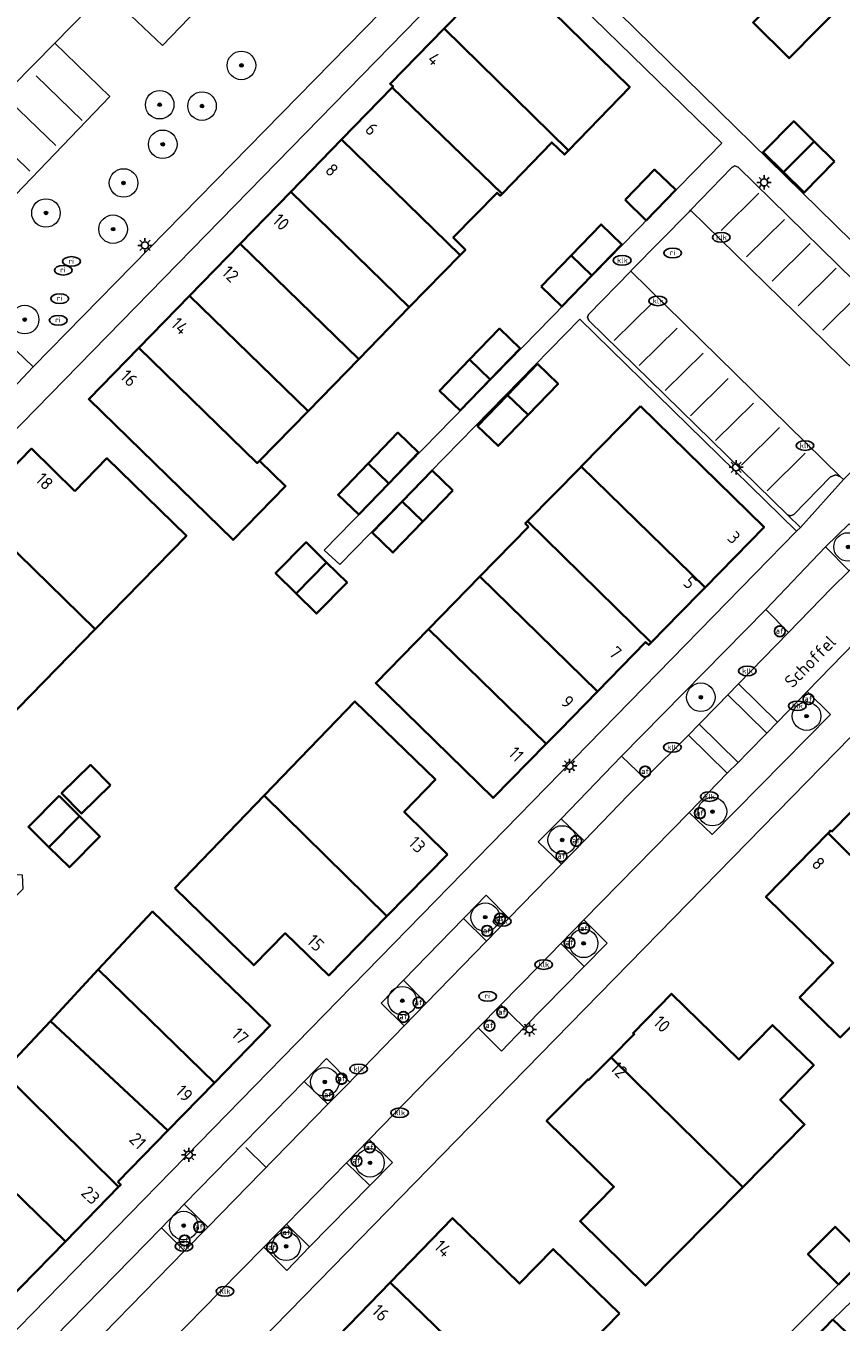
# Model space of a CAD drawing. Header units: metres. Extents: x 103671 to 105190, y 427150 to 429171.
# Tile 207 of 256: x 104140 to 104198, y 428271 to 428362. Entities that reach past the tile are written whole.
import ezdxf
from ezdxf.enums import TextEntityAlignment as Align

# ---------------------------------------------------------------- set-up
doc = ezdxf.new("R2010")
doc.units = ezdxf.units.M
for name, color, linetype, lineweight in [('B-WE-GR-BEPLANTING_CULTUUR_HEESTERS-GV', 253, 'Continuous', 18), ('B-WE-GR-BEPLANTING_CULTUUR_VASTE PLANTENVAK-GV', 253, 'Continuous', 18), ('B-WE-GR-BOOM-S', 253, 'Continuous', 25), ('B-WE-IE-MEUBILAIR-S', 253, 'Continuous', 25), ('B-WE-OG-BEBOUWING-GV', 253, 'Continuous', 35), ('B-WE-OG-BEBOUWING-T18', 7, 'Continuous', 18), ('B-WE-OG-TERREIN_BEGROEID-GV', 253, 'Continuous', 18), ('B-WE-OG-TERREIN_ERF-GV', 253, 'Continuous', 18), ('B-WE-OG-TOPOGRAFIE-T18', 7, 'Continuous', 18), ('B-WE-VH-OPENVERHARDING-GV', 253, 'Continuous', 18), ('B-WE-VH-OPENVERHARDING_BETONELEMENT-GV', 253, 'Continuous', 18), ('B-WE-VH-OPENVERHARDING_BETONSTRAATSTEEN-GV', 253, 'Continuous', 18), ('B-WE-VH-OPENVERHARDING_TEGEL-GV', 253, 'Continuous', 18), ('B-WE-VW-MARKERING_PICTOGRAM-G', 253, 'Continuous', 18)]:
    doc.layers.add(name, color=color, linetype=linetype, lineweight=lineweight)
doc.styles.add('NLCS-ISO', font='NLCS-ISO.ttf')
doc.styles.add('NLCS-ISO-M500-T18', font='NLCS-ISO.ttf', dxfattribs={"height": 0.9})

# ---------------------------------------------------------------- blocks, each defined once
blk = doc.blocks.new('SIE-MEUBILAIR_PAAL_LICHTMAST-SO')
for points in [[(-0.62, 0), (-1, 0)], [(-0.71, 0.71), (-0.44, 0.44)], [(0, 1), (0, 0.62)], [(0.44, 0.44), (0.71, 0.71)], [(1, 0), (0.62, 0)], [(-0.71, -0.71), (-0.44, -0.44)], [(0, -0.62), (0, -1)], [(0.44, -0.44), (0.71, -0.71)]]:
    blk.add_lwpolyline(points)
blk.add_circle((0, 0), 0.5)
blk = doc.blocks.new('SIE-MEUBILAIR_PAAL_AFSLUITPAAL-SO')
blk.add_circle((0, 0), 0.75)
at = {"style": 'NLCS-ISO'}
blk.add_text('af', height=0.75, dxfattribs=at).set_placement((0, 0.05), align=Align.MIDDLE_CENTER)
blk = doc.blocks.new('SIE-MEUBILAIR_PUT_KOLK-SO')
blk.add_ellipse((0, 0), major_axis=(1.25, 0), ratio=0.54)
at = {"style": 'NLCS-ISO'}
blk.add_text('klk', height=0.75, dxfattribs=at).set_placement((0.03, 0), align=Align.MIDDLE_CENTER)
blk = doc.blocks.new('SIE-MEUBILAIR_PUT_RIOOLPUT-SO')
blk.add_ellipse((0, 0), major_axis=(1.25, 0), ratio=0.54)
at = {"style": 'NLCS-ISO'}
blk.add_text('ri', height=0.75, dxfattribs=at).set_placement((-0.04, 0.07), align=Align.MIDDLE_CENTER)
blk = doc.blocks.new('SGR-BOOM_GBKN-SO')
at = {"linetype": 'ByBlock', "lineweight": 18}
h = blk.add_hatch(color=0, dxfattribs=at)
h.dxf.hatch_style = 1
edge = h.paths.add_edge_path()
edge.add_arc((0, 0), 0.25, 0, 360)
at = {"color": 0, "linetype": 'ByBlock', "lineweight": 18}
for radius in [2, 0.25]:
    blk.add_circle((0, 0), radius, dxfattribs=at)
at = {"color": 0, "linetype": 'ByBlock', "lineweight": 18, "style": 'NLCS-ISO'}
blk.add_attdef('SOORT', (2.5, 0), '', height=1.5, dxfattribs=at)

msp = doc.modelspace()

# ---------------------------------------------------------------- linework, layer by layer
at = {"layer": 'B-WE-GR-BEPLANTING_CULTUUR_HEESTERS-GV', "flags": 128}
msp.add_lwpolyline([(104197.661, 428330.202), (104197.664, 428330.205), (104197.449, 428330.394), (104197.128, 428330.545), (104196.751, 428330.401), (104194.175, 428327.752), (104193.95, 428327.665), (104193.746, 428327.739), (104194.652, 428326.842)], close=True, dxfattribs=at)
at = {"layer": 'B-WE-GR-BEPLANTING_CULTUUR_VASTE PLANTENVAK-GV', "flags": 128}
for points in [[(104196.4, 428325.48), (104198.062, 428323.811), (104199.661, 428325.409), (104198.058, 428327.089)], [(104192.218, 428321.076), (104182.093, 428310.779), (104183.728, 428309.214), (104186.784, 428312.264), (104187.54, 428313.044), (104188.806, 428314.322), (104189.562, 428315.1), (104190.298, 428315.857), (104193.806, 428319.467)], [(104186.834, 428306.832), (104188.447, 428305.288), (104196.755, 428313.715), (104195.124, 428315.323), (104193.033, 428313.177), (104192.29, 428312.413), (104190.953, 428311.041), (104190.27, 428310.337), (104189.505, 428309.593)], [(104177.88, 428303.218), (104179.466, 428304.852), (104177.872, 428306.392), (104176.24, 428304.777)], [(104172.627, 428297.807), (104174.196, 428299.424), (104172.594, 428301.033), (104171.127, 428299.51), (104171.011, 428299.39)], [(104179.461, 428299.299), (104177.834, 428297.637), (104179.486, 428296.016), (104181.082, 428297.669)], [(104166.798, 428295.058), (104165.22, 428293.438), (104166.848, 428291.855), (104168.388, 428293.441)], [(104175.274, 428291.743), (104173.628, 428293.334), (104172.046, 428291.715), (104173.677, 428290.08)], [(104163.021, 428287.914), (104161.394, 428289.558), (104159.83, 428287.954), (104161.491, 428286.348)], [(104162.789, 428282.243), (104164.427, 428280.638), (104166.034, 428282.257), (104164.382, 428283.871)], [(104151.438, 428276.056), (104153.06, 428277.717), (104151.419, 428279.327), (104149.825, 428277.686)], [(104160.203, 428276.334), (104158.577, 428277.937), (104157.791, 428277.133), (104156.988, 428276.313), (104158.614, 428274.69)]]:
    msp.add_lwpolyline(points, close=True, dxfattribs=at)
at = {"layer": 'B-WE-OG-BEBOUWING-GV', "flags": 128}
for points in [[(104187.681, 428368.138), (104192.487, 428363.44), (104191.332, 428362.293), (104193.857, 428359.783), (104197.933, 428363.927), (104195.638, 428366.142), (104201.174, 428371.878), (104196.153, 428376.793)], [(104178.37, 428353.315), (104182.671, 428357.765), (104173.976, 428366.291), (104169.64, 428361.863)], [(104169.64, 428361.863), (104165.857, 428358), (104166.068, 428357.793), (104166.001, 428357.724), (104173.718, 428350.265), (104177.204, 428353.872), (104178.085, 428353.02), (104178.367, 428353.312), (104178.37, 428353.315)], [(104162.449, 428354.075), (104170.778, 428345.968), (104171.14, 428346.34), (104170.293, 428347.196), (104173.37, 428350.348), (104173.591, 428350.134), (104173.718, 428350.265), (104166.001, 428357.724)], [(104193.468, 428351.779), (104195.612, 428353.948), (104194.177, 428355.366), (104192.033, 428353.197)], [(104167.207, 428342.305), (104170.778, 428345.968), (104162.449, 428354.075), (104158.886, 428350.415)], [(104197.047, 428352.529), (104195.612, 428353.948), (104193.468, 428351.779), (104194.903, 428350.36)], [(104182.351, 428349.835), (104183.836, 428348.404), (104185.895, 428350.542), (104184.41, 428351.973)], [(104155.335, 428346.766), (104163.658, 428338.664), (104167.207, 428342.305), (104158.886, 428350.415)], [(104180.013, 428344.535), (104182.113, 428346.716), (104180.661, 428348.114), (104178.561, 428345.934)], [(104163.658, 428338.664), (104155.335, 428346.766), (104151.783, 428343.117), (104160.098, 428335.012)], [(104176.461, 428343.753), (104177.913, 428342.355), (104180.013, 428344.535), (104178.561, 428345.934)], [(104160.098, 428335.012), (104151.783, 428343.117), (104148.22, 428339.457), (104156.538, 428331.36), (104156.704, 428331.53)], [(104171.431, 428338.625), (104172.883, 428337.227), (104174.983, 428339.407), (104173.531, 428340.805)], [(104148.22, 428339.457), (104144.712, 428335.853), (104154.845, 428325.976), (104158.527, 428329.753), (104156.704, 428331.53), (104156.538, 428331.36)], [(104172.883, 428337.227), (104171.431, 428338.625), (104169.331, 428336.444), (104170.783, 428335.046)], [(104175.547, 428334.745), (104177.647, 428336.926), (104176.196, 428338.324), (104174.096, 428336.143)], [(104175.547, 428334.745), (104174.096, 428336.143), (104171.996, 428333.963), (104173.447, 428332.565)], [(104183.426, 428335.368), (104179.273, 428331.124), (104187.956, 428322.628), (104192.102, 428326.874)], [(104167.859, 428332.11), (104166.407, 428333.508), (104164.307, 428331.328), (104165.759, 428329.929)], [(104143.741, 428329.401), (104140.687, 428332.379), (104136.538, 428328.123), (104145.174, 428319.704), (104151.569, 428326.263), (104145.987, 428331.705)], [(104163.659, 428327.749), (104165.759, 428329.929), (104164.307, 428331.328), (104162.207, 428329.147)], [(104170.261, 428329.447), (104168.809, 428330.845), (104166.709, 428328.665), (104168.161, 428327.267)], [(104179.188, 428331.037), (104175.502, 428327.285), (104184.171, 428318.768), (104186.207, 428320.85), (104187.729, 428322.396), (104187.956, 428322.628), (104179.273, 428331.124)], [(104133.255, 428318.669), (104138.849, 428313.216), (104145.174, 428319.704), (104136.538, 428328.123), (104132.403, 428323.882), (104135.502, 428320.895)], [(104166.709, 428328.665), (104164.609, 428326.484), (104166.061, 428325.086), (104168.161, 428327.267)], [(104175.561, 428326.893), (104172.157, 428323.405), (104180.419, 428315.34), (104183.78, 428318.797), (104184.002, 428318.595), (104184.171, 428318.768), (104175.502, 428327.285), (104175.335, 428327.115)], [(104159.258, 428322.219), (104161.402, 428324.388), (104159.967, 428325.807), (104157.823, 428323.638)], [(104161.402, 428324.388), (104159.258, 428322.219), (104160.693, 428320.801), (104162.837, 428322.97)], [(104176.819, 428311.65), (104177.768, 428312.614), (104180.419, 428315.34), (104172.157, 428323.405), (104168.556, 428319.716)], [(104168.556, 428319.716), (104164.849, 428315.919), (104173.082, 428307.853), (104176.819, 428311.65)], [(104169.889, 428303.893), (104166.852, 428306.876), (104169.043, 428309.141), (104163.384, 428314.629), (104157.016, 428308.018), (104165.633, 428299.558)], [(104146.242, 428308.75), (104144.845, 428310.175), (104142.812, 428308.184), (104144.209, 428306.758)], [(104196.834, 428305.486), (104196.758, 428305.563), (104196.59, 428305.39), (104205.848, 428296.198), (104210.308, 428300.69), (104208.659, 428302.335), (104210.983, 428304.809), (104208.116, 428307.639), (104205.734, 428305.212), (104201.054, 428309.791)], [(104150.756, 428301.518), (104156.29, 428296.108), (104158.503, 428298.361), (104161.547, 428295.396), (104165.633, 428299.558), (104157.016, 428308.018)], [(104142.626, 428307.993), (104140.482, 428305.824), (104141.917, 428304.405), (104144.061, 428306.574)], [(104141.917, 428304.405), (104143.352, 428302.987), (104145.496, 428305.156), (104144.061, 428306.574)], [(104204.087, 428297.626), (104205.727, 428296.076), (104205.848, 428296.198), (104196.59, 428305.39), (104192.222, 428300.911), (104192.225, 428300.908), (104196.956, 428296.276), (104194.587, 428293.856), (104197.441, 428291.041)], [(104156.145, 428293.14), (104149.184, 428299.881), (104145.383, 428295.802), (104153.526, 428287.85), (104157.453, 428291.872)], [(104150.265, 428284.511), (104153.526, 428287.85), (104145.383, 428295.802), (104142.021, 428292.196)], [(104190.607, 428280.539), (104194.943, 428284.936), (104193.23, 428286.667), (104195.581, 428289.094), (104192.697, 428291.906), (104190.335, 428289.49), (104185.611, 428294.108), (104182.912, 428291.347), (104182.989, 428291.27), (104181.373, 428289.644)], [(104146.746, 428280.907), (104150.265, 428284.511), (104142.021, 428292.196), (104138.785, 428288.724), (104138.282, 428289.143), (104138.185, 428289.045), (104146.809, 428280.548), (104146.958, 428280.701)], [(104134.383, 428285.186), (104143.083, 428276.719), (104146.809, 428280.548), (104138.185, 428289.045)], [(104190.607, 428280.539), (104181.373, 428289.644), (104179.796, 428288.058), (104179.747, 428288.107), (104176.842, 428285.185), (104181.561, 428280.559), (104179.189, 428278.139), (104183.786, 428273.62)], [(104143.083, 428276.719), (104134.383, 428285.186), (104130.173, 428280.913), (104130.602, 428280.49), (104129.301, 428279.17), (104131.709, 428276.814), (104132.991, 428278.176), (104138.882, 428272.402)], [(104181.965, 428271.659), (104177.307, 428276.182), (104174.933, 428273.767), (104170.241, 428278.357), (104165.863, 428273.842), (104175.228, 428264.762)], [(104197.323, 428273.706), (104199.228, 428275.627), (104197.081, 428277.755), (104195.177, 428275.834)], [(104163.844, 428262.375), (104166.758, 428259.535), (104169.116, 428261.976), (104169.947, 428261.154), (104174.167, 428265.418), (104175.045, 428264.575), (104175.228, 428264.762), (104165.863, 428273.842), (104161.529, 428269.372), (104166.208, 428264.795)], [(104196.916, 428271.24), (104194.493, 428268.71), (104196.303, 428266.977), (104198.737, 428269.519)]]:
    msp.add_lwpolyline(points, close=True, dxfattribs=at)
at = {"layer": 'B-WE-OG-TERREIN_BEGROEID-GV', "flags": 128}
msp.add_lwpolyline([(104130.125, 428348.378), (104140.823, 428338.131), (104172.175, 428370.148), (104165.45, 428376.726), (104160.372, 428371.593), (104149.884, 428360.67), (104145.885, 428364.499), (104142.331, 428360.848), (104146.183, 428357.102), (104135.709, 428346.204), (104131.748, 428350.043)], close=True, dxfattribs=at)
at = {"layer": 'B-WE-OG-TERREIN_ERF-GV', "flags": 128}
for points in [[(104191.297, 428383.862), (104190.603, 428384.282), (104189.948, 428384.396), (104189.806, 428384.421), (104189.08, 428384.221), (104188.448, 428383.763), (104174.894, 428369.881), (104206.452, 428338.918), (104222.59, 428355.464), (104223.323, 428356.216), (104211.013, 428366.872), (104191.801, 428383.425)], [(104192.487, 428363.44), (104187.681, 428368.138), (104183.325, 428372.396), (104191.811, 428381.044), (104196.153, 428376.793), (104201.174, 428371.878), (104195.638, 428366.142), (104197.933, 428363.927), (104193.857, 428359.783), (104191.332, 428362.293)], [(104122.504, 428285.663), (104139.004, 428302.524), (104140.04, 428302.46), (104140.086, 428301.456), (104123.574, 428284.602), (104138.823, 428269.684), (104194.383, 428326.58), (104179.172, 428341.474), (104162.323, 428324.254), (104161.241, 428325.258), (104189.133, 428353.823), (104173.819, 428368.776), (104107.227, 428300.588)], [(104170.778, 428345.968), (104167.207, 428342.305), (104163.658, 428338.664), (104160.098, 428335.012), (104156.704, 428331.53), (104158.527, 428329.753), (104154.845, 428325.976), (104144.712, 428335.853), (104148.22, 428339.457), (104151.783, 428343.117), (104155.335, 428346.766), (104158.886, 428350.415), (104162.449, 428354.075), (104166.001, 428357.724), (104166.068, 428357.793), (104165.857, 428358), (104169.64, 428361.863), (104173.976, 428366.291), (104182.671, 428357.765), (104178.37, 428353.315), (104178.367, 428353.312), (104178.085, 428353.02), (104177.204, 428353.872), (104173.718, 428350.265), (104173.591, 428350.134), (104173.37, 428350.348), (104170.293, 428347.196), (104171.14, 428346.34)], [(104195.612, 428353.948), (104197.047, 428352.529), (104194.903, 428350.36), (104193.468, 428351.779), (104192.033, 428353.197), (104194.177, 428355.366)], [(104183.836, 428348.404), (104182.351, 428349.835), (104184.41, 428351.973), (104185.895, 428350.542)], [(104182.113, 428346.716), (104180.013, 428344.535), (104177.913, 428342.355), (104176.461, 428343.753), (104178.561, 428345.934), (104180.661, 428348.114)], [(104170.783, 428335.046), (104169.331, 428336.444), (104171.431, 428338.625), (104173.531, 428340.805), (104174.983, 428339.407), (104172.883, 428337.227)], [(104177.647, 428336.926), (104175.547, 428334.745), (104173.447, 428332.565), (104171.996, 428333.963), (104174.096, 428336.143), (104176.196, 428338.324)], [(104177.768, 428312.614), (104176.819, 428311.65), (104173.082, 428307.853), (104164.849, 428315.919), (104168.556, 428319.716), (104172.157, 428323.405), (104175.561, 428326.893), (104175.335, 428327.115), (104175.502, 428327.285), (104179.188, 428331.037), (104179.273, 428331.124), (104183.426, 428335.368), (104192.102, 428326.874), (104187.956, 428322.628), (104187.729, 428322.396), (104186.207, 428320.85), (104184.171, 428318.768), (104184.002, 428318.595), (104183.78, 428318.797), (104180.419, 428315.34)], [(104165.759, 428329.929), (104163.659, 428327.749), (104162.207, 428329.147), (104164.307, 428331.328), (104166.407, 428333.508), (104167.859, 428332.11)], [(104138.849, 428313.216), (104133.255, 428318.669), (104135.502, 428320.895), (104132.403, 428323.882), (104136.538, 428328.123), (104140.687, 428332.379), (104143.741, 428329.401), (104145.987, 428331.705), (104151.569, 428326.263), (104145.174, 428319.704)], [(104168.809, 428330.845), (104170.261, 428329.447), (104168.161, 428327.267), (104166.061, 428325.086), (104164.609, 428326.484), (104166.709, 428328.665)], [(104162.837, 428322.97), (104160.693, 428320.801), (104159.258, 428322.219), (104157.823, 428323.638), (104159.967, 428325.807), (104161.402, 428324.388)], [(104166.852, 428306.876), (104169.889, 428303.893), (104165.633, 428299.558), (104161.547, 428295.396), (104158.503, 428298.361), (104156.29, 428296.108), (104150.756, 428301.518), (104157.016, 428308.018), (104163.384, 428314.629), (104169.043, 428309.141)], [(104144.845, 428310.175), (104146.242, 428308.75), (104144.209, 428306.758), (104142.812, 428308.184)], [(104196.758, 428305.563), (104196.834, 428305.486), (104201.054, 428309.791), (104205.734, 428305.212), (104208.116, 428307.639), (104210.983, 428304.809), (104208.659, 428302.335), (104210.308, 428300.69), (104205.848, 428296.198), (104205.727, 428296.076), (104204.087, 428297.626), (104197.441, 428291.041), (104194.587, 428293.856), (104196.956, 428296.276), (104192.225, 428300.908), (104192.222, 428300.911), (104196.59, 428305.39)], [(104140.482, 428305.824), (104142.626, 428307.993), (104144.061, 428306.574), (104145.496, 428305.156), (104143.352, 428302.987), (104141.917, 428304.405)], [(104150.265, 428284.511), (104146.746, 428280.907), (104146.958, 428280.701), (104146.809, 428280.548), (104143.083, 428276.719), (104138.882, 428272.402), (104132.991, 428278.176), (104131.709, 428276.814), (104129.301, 428279.17), (104130.602, 428280.49), (104130.173, 428280.913), (104134.383, 428285.186), (104138.185, 428289.045), (104138.282, 428289.143), (104138.785, 428288.724), (104142.021, 428292.196), (104145.383, 428295.802), (104149.184, 428299.881), (104156.145, 428293.14), (104157.453, 428291.872), (104153.526, 428287.85)], [(104194.943, 428284.936), (104190.607, 428280.539), (104183.786, 428273.62), (104179.189, 428278.139), (104181.561, 428280.559), (104176.842, 428285.185), (104179.747, 428288.107), (104179.796, 428288.058), (104181.373, 428289.644), (104182.989, 428291.27), (104182.912, 428291.347), (104185.611, 428294.108), (104190.335, 428289.49), (104192.697, 428291.906), (104195.581, 428289.094), (104193.23, 428286.667)], [(104166.758, 428259.535), (104163.844, 428262.375), (104166.208, 428264.795), (104161.529, 428269.372), (104165.863, 428273.842), (104170.241, 428278.357), (104174.933, 428273.767), (104177.307, 428276.182), (104181.965, 428271.659), (104175.228, 428264.762), (104175.045, 428264.575), (104174.167, 428265.418), (104169.947, 428261.154), (104169.116, 428261.976)]]:
    msp.add_lwpolyline(points, close=True, dxfattribs=at)
for points in [[(104202.346, 428316.412), (104174.329, 428287.73), (104160.858, 428273.941), (104141.888, 428254.531)], [(104206.3, 428280.293), (104196.916, 428271.24), (104198.737, 428269.519), (104196.303, 428266.977), (104194.493, 428268.71), (104191.841, 428265.828), (104193.608, 428264.102), (104191.29, 428261.728), (104188.972, 428259.355), (104187.205, 428261.081), (104183.974, 428257.75), (104185.741, 428256.024), (104183.423, 428253.651), (104181.106, 428251.277), (104179.338, 428253.003), (104177.556, 428251.503), (104179.378, 428249.782), (104176.943, 428247.24), (104175.281, 428248.831), (104172.558, 428246.027), (104172.729, 428245.876), (104190.438, 428228.767), (104192.106, 428230.458), (104218.963, 428257.954)], [(104191.416, 428267.797), (104197.323, 428273.706), (104195.177, 428275.834), (104197.081, 428277.755), (104199.228, 428275.627)]]:
    msp.add_lwpolyline(points, dxfattribs=at)
at = {"layer": 'B-WE-VH-OPENVERHARDING-GV', "flags": 128}
for points in [[(104193.746, 428327.739), (104179.801, 428341.383), (104179.709, 428341.599), (104179.784, 428341.807), (104182.749, 428344.842), (104182.784, 428344.878), (104186.854, 428349.038), (104186.936, 428349.123), (104189.834, 428352.124), (104190.056, 428352.231), (104190.283, 428352.137), (104204.225, 428338.478), (104204.243, 428338.458), (104205.088, 428337.545), (104206.452, 428338.918), (104174.894, 428369.881), (104173.819, 428368.776), (104189.133, 428353.823), (104161.241, 428325.258), (104162.323, 428324.254), (104179.172, 428341.474), (104194.383, 428326.58), (104194.652, 428326.842)], [(104186.936, 428349.123), (104201.667, 428334.713), (104201.509, 428335.13), (104201.645, 428335.417), (104204.225, 428338.037), (104204.327, 428338.279), (104204.243, 428338.458), (104204.225, 428338.478), (104190.283, 428352.137), (104190.056, 428352.231), (104189.834, 428352.124)], [(104182.749, 428344.842), (104197.449, 428330.394), (104197.664, 428330.205), (104201.857, 428334.504), (104201.667, 428334.713), (104186.936, 428349.123), (104186.854, 428349.038), (104182.784, 428344.878)], [(104140.823, 428338.131), (104130.125, 428348.378), (104127.273, 428345.421), (104126.929, 428345.052), (104137.946, 428335.08)], [(104197.449, 428330.394), (104182.749, 428344.842), (104179.784, 428341.807), (104179.709, 428341.599), (104179.801, 428341.383), (104193.746, 428327.739), (104193.95, 428327.665), (104194.175, 428327.752), (104196.751, 428330.401), (104197.128, 428330.545)], [(104198.062, 428323.811), (104196.4, 428325.48), (104192.218, 428321.076), (104193.806, 428319.467), (104196.826, 428322.575)], [(104183.728, 428309.214), (104182.093, 428310.779), (104177.872, 428306.392), (104179.466, 428304.852), (104182.564, 428308.043)], [(104171.011, 428299.39), (104166.798, 428295.058), (104168.388, 428293.441), (104172.627, 428297.807)], [(104173.628, 428293.334), (104175.274, 428291.743), (104179.486, 428296.016), (104177.834, 428297.637), (104176.242, 428296.01)], [(104151.419, 428279.327), (104153.06, 428277.717), (104161.491, 428286.348), (104159.83, 428287.954)], [(104160.203, 428276.334), (104164.427, 428280.638), (104162.789, 428282.243), (104158.577, 428277.937)], [(104149.825, 428277.686), (104141.241, 428268.894), (104142.905, 428267.32), (104151.438, 428276.056)]]:
    msp.add_lwpolyline(points, close=True, dxfattribs=at)
for points in [[(104201.844, 428322.224), (104195.124, 428315.323), (104196.755, 428313.715), (104188.447, 428305.288), (104186.834, 428306.832), (104179.461, 428299.299), (104181.082, 428297.669), (104179.486, 428296.016), (104175.274, 428291.743), (104173.677, 428290.08), (104172.046, 428291.715), (104168.656, 428288.244), (104166.17, 428285.699), (104164.382, 428283.871), (104166.034, 428282.257), (104164.427, 428280.638), (104160.203, 428276.334), (104158.614, 428274.69), (104156.988, 428276.313), (104153.872, 428273.135), (104149.396, 428268.567)], [(104141.888, 428254.531), (104160.858, 428273.941), (104174.329, 428287.73), (104202.346, 428316.412)], [(104149.396, 428268.567), (104153.872, 428273.135), (104156.988, 428276.313), (104157.791, 428277.133), (104158.577, 428277.937), (104162.789, 428282.243), (104164.382, 428283.871), (104166.17, 428285.699), (104168.656, 428288.244), (104172.046, 428291.715), (104173.628, 428293.334), (104176.242, 428296.01), (104177.834, 428297.637), (104179.461, 428299.299), (104186.834, 428306.832), (104189.505, 428309.593), (104186.784, 428312.264), (104183.728, 428309.214), (104182.564, 428308.043), (104179.466, 428304.852), (104177.88, 428303.218), (104174.196, 428299.424), (104172.627, 428297.807), (104168.388, 428293.441), (104166.848, 428291.855), (104163.222, 428288.12), (104163.021, 428287.914), (104161.491, 428286.348), (104153.06, 428277.717), (104151.438, 428276.056), (104142.905, 428267.32)]]:
    msp.add_lwpolyline(points, dxfattribs=at)
at = {"layer": 'B-WE-VH-OPENVERHARDING_BETONELEMENT-GV', "flags": 128}
for points in [[(104160.372, 428371.593), (104156.419, 428375.366), (104146.693, 428365.35), (104145.885, 428364.499), (104149.884, 428360.67)], [(104131.748, 428350.043), (104135.709, 428346.204), (104146.183, 428357.102), (104142.331, 428360.848), (104139.328, 428357.812), (104132.596, 428350.899)]]:
    msp.add_lwpolyline(points, close=True, dxfattribs=at)
at = {"layer": 'B-WE-VH-OPENVERHARDING_BETONSTRAATSTEEN-GV', "flags": 128}
for points in [[(104129.727, 428326.685), (104126.911, 428323.774), (104105.655, 428302.132), (104107.227, 428300.588), (104173.819, 428368.776), (104174.894, 428369.881), (104188.448, 428383.763), (104189.08, 428384.221), (104189.806, 428384.421), (104189.948, 428384.396), (104187.913, 428386.256), (104181.269, 428379.451), (104180.01, 428378.154), (104173.247, 428371.228), (104172.175, 428370.148), (104140.823, 428338.131), (104137.946, 428335.08), (104135.822, 428332.911)], [(104190.298, 428315.857), (104189.562, 428315.1), (104192.29, 428312.413), (104193.033, 428313.177)], [(104189.562, 428315.1), (104188.806, 428314.322), (104187.54, 428313.044), (104190.27, 428310.337), (104190.953, 428311.041), (104192.29, 428312.413)], [(104187.54, 428313.044), (104186.784, 428312.264), (104189.505, 428309.593), (104190.27, 428310.337)]]:
    msp.add_lwpolyline(points, close=True, dxfattribs=at)
for points in [[(104145.211, 428371.667), (104128.264, 428354.324), (104123.318, 428349.258), (104127.273, 428345.421), (104130.125, 428348.378), (104131.748, 428350.043), (104132.596, 428350.899), (104139.328, 428357.812), (104142.331, 428360.848), (104145.885, 428364.499)], [(104197.661, 428330.202), (104194.652, 428326.842), (104194.383, 428326.58), (104138.823, 428269.684)], [(104141.241, 428268.894), (104149.825, 428277.686), (104151.419, 428279.327), (104159.83, 428287.954), (104161.394, 428289.558), (104163.021, 428287.914), (104163.222, 428288.12), (104166.848, 428291.855), (104165.22, 428293.438), (104166.798, 428295.058), (104171.011, 428299.39), (104171.127, 428299.51), (104172.594, 428301.033), (104174.196, 428299.424), (104177.88, 428303.218), (104176.24, 428304.777), (104177.872, 428306.392), (104182.093, 428310.779), (104192.218, 428321.076), (104196.4, 428325.48), (104198.058, 428327.089)], [(104198.062, 428323.811), (104196.826, 428322.575), (104193.806, 428319.467), (104190.298, 428315.857), (104193.033, 428313.177), (104195.124, 428315.323), (104201.844, 428322.224)]]:
    msp.add_lwpolyline(points, dxfattribs=at)
at = {"layer": 'B-WE-VH-OPENVERHARDING_TEGEL-GV', "flags": 128}
for points in [[(104194.493, 428268.71), (104196.916, 428271.24), (104206.3, 428280.293)], [(104199.228, 428275.627), (104197.323, 428273.706), (104191.416, 428267.797)]]:
    msp.add_lwpolyline(points, dxfattribs=at)
at = {"layer": 'B-WE-VW-MARKERING_PICTOGRAM-G', "flags": 128}
for points in [[(104144.244, 428355.425), (104141.017, 428358.547)], [(104142.41, 428353.661), (104139.183, 428356.783)], [(104140.576, 428351.861), (104137.349, 428354.984)], [(104189.077, 428347.69), (104191.739, 428350.318)], [(104190.875, 428345.838), (104193.538, 428348.466)], [(104192.674, 428344.144), (104195.336, 428346.773)], [(104194.49, 428342.415), (104197.152, 428345.044)], [(104181.577, 428339.97), (104184.239, 428342.598)], [(104196.218, 428340.704), (104198.88, 428343.333)], [(104183.344, 428338.216), (104186.007, 428340.845)], [(104185.158, 428336.451), (104187.82, 428339.08)], [(104186.925, 428334.683), (104189.587, 428337.312)], [(104188.698, 428332.939), (104191.361, 428335.568)], [(104190.517, 428331.223), (104193.179, 428333.852)], [(104192.307, 428329.42), (104194.97, 428332.049)], [(104155.736, 428283.313), (104157.157, 428281.902)]]:
    msp.add_lwpolyline(points, dxfattribs=at)

# ---------------------------------------------------------------- block references
at = {"layer": 'B-WE-GR-BOOM-S', "xscale": 0.5, "yscale": 0.5, "zscale": 0.5}
for p in [(104155.426, 428359.281), (104149.692, 428356.522), (104152.663, 428356.426), (104149.906, 428353.746), (104147.154, 428351.031), (104141.709, 428348.923), (104146.421, 428347.784), (104140.219, 428341.439), (104197.994, 428325.479), (104187.661, 428314.927), (104195.08, 428313.596), (104188.476, 428306.897), (104177.931, 428304.907), (104172.532, 428299.484), (104179.434, 428297.646), (104166.712, 428293.623), (104161.279, 428287.921), (104164.449, 428282.241), (104151.375, 428277.836), (104158.567, 428276.38)]:
    msp.add_blockref('SGR-BOOM_GBKN-SO', p, dxfattribs=at)
at = {"layer": 'B-WE-IE-MEUBILAIR-S', "xscale": 0.5, "yscale": 0.5, "zscale": 0.5}
for name, p in [('SIE-MEUBILAIR_PAAL_LICHTMAST-SO', (104192.097, 428351.068)), ('SIE-MEUBILAIR_PAAL_LICHTMAST-SO', (104148.656, 428346.649)), ('SIE-MEUBILAIR_PUT_KOLK-SO', (104189.096, 428347.212)), ('SIE-MEUBILAIR_PUT_RIOOLPUT-SO', (104185.688, 428346.109)), ('SIE-MEUBILAIR_PUT_RIOOLPUT-SO', (104143.503, 428345.519)), ('SIE-MEUBILAIR_PUT_KOLK-SO', (104182.141, 428345.594)), ('SIE-MEUBILAIR_PUT_RIOOLPUT-SO', (104142.923, 428344.903)), ('SIE-MEUBILAIR_PUT_RIOOLPUT-SO', (104142.68, 428342.91)), ('SIE-MEUBILAIR_PUT_KOLK-SO', (104184.643, 428342.751)), ('SIE-MEUBILAIR_PUT_RIOOLPUT-SO', (104142.571, 428341.388)), ('SIE-MEUBILAIR_PUT_KOLK-SO', (104194.97, 428332.596)), ('SIE-MEUBILAIR_PAAL_LICHTMAST-SO', (104190.139, 428331.067)), ('SIE-MEUBILAIR_PAAL_AFSLUITPAAL-SO', (104193.199, 428319.564)), ('SIE-MEUBILAIR_PAAL_AFSLUITPAAL-SO', (104193.203, 428319.546)), ('SIE-MEUBILAIR_PUT_KOLK-SO', (104190.928, 428316.774)), ('SIE-MEUBILAIR_PUT_KOLK-SO', (104194.432, 428314.321)), ('SIE-MEUBILAIR_PAAL_AFSLUITPAAL-SO', (104195.212, 428314.801)), ('SIE-MEUBILAIR_PAAL_AFSLUITPAAL-SO', (104195.216, 428314.783)), ('SIE-MEUBILAIR_PUT_KOLK-SO', (104185.669, 428311.41)), ('SIE-MEUBILAIR_PAAL_LICHTMAST-SO', (104178.449, 428310.111)), ('SIE-MEUBILAIR_PAAL_AFSLUITPAAL-SO', (104183.756, 428309.721)), ('SIE-MEUBILAIR_PAAL_AFSLUITPAAL-SO', (104183.76, 428309.703)), ('SIE-MEUBILAIR_PUT_KOLK-SO', (104188.251, 428307.954)), ('SIE-MEUBILAIR_PAAL_AFSLUITPAAL-SO', (104187.596, 428306.799)), ('SIE-MEUBILAIR_PAAL_AFSLUITPAAL-SO', (104187.6, 428306.781)), ('SIE-MEUBILAIR_PAAL_AFSLUITPAAL-SO', (104178.917, 428304.849)), ('SIE-MEUBILAIR_PAAL_AFSLUITPAAL-SO', (104178.921, 428304.831)), ('SIE-MEUBILAIR_PAAL_AFSLUITPAAL-SO', (104177.882, 428303.774)), ('SIE-MEUBILAIR_PAAL_AFSLUITPAAL-SO', (104177.886, 428303.756)), ('SIE-MEUBILAIR_PUT_KOLK-SO', (104173.724, 428299.189)), ('SIE-MEUBILAIR_PAAL_AFSLUITPAAL-SO', (104173.562, 428299.391)), ('SIE-MEUBILAIR_PAAL_AFSLUITPAAL-SO', (104173.566, 428299.373)), ('SIE-MEUBILAIR_PAAL_AFSLUITPAAL-SO', (104179.465, 428298.705)), ('SIE-MEUBILAIR_PAAL_AFSLUITPAAL-SO', (104179.469, 428298.687)), ('SIE-MEUBILAIR_PAAL_AFSLUITPAAL-SO', (104172.659, 428298.534)), ('SIE-MEUBILAIR_PAAL_AFSLUITPAAL-SO', (104172.663, 428298.516)), ('SIE-MEUBILAIR_PAAL_AFSLUITPAAL-SO', (104178.45, 428297.695)), ('SIE-MEUBILAIR_PAAL_AFSLUITPAAL-SO', (104178.454, 428297.677)), ('SIE-MEUBILAIR_PUT_KOLK-SO', (104176.639, 428296.16)), ('SIE-MEUBILAIR_PAAL_AFSLUITPAAL-SO', (104167.851, 428293.487)), ('SIE-MEUBILAIR_PAAL_AFSLUITPAAL-SO', (104167.855, 428293.469)), ('SIE-MEUBILAIR_PUT_RIOOLPUT-SO', (104172.7, 428293.93)), ('SIE-MEUBILAIR_PAAL_AFSLUITPAAL-SO', (104166.794, 428292.493)), ('SIE-MEUBILAIR_PAAL_AFSLUITPAAL-SO', (104166.798, 428292.475)), ('SIE-MEUBILAIR_PAAL_AFSLUITPAAL-SO', (104173.724, 428292.812)), ('SIE-MEUBILAIR_PAAL_AFSLUITPAAL-SO', (104173.728, 428292.794)), ('SIE-MEUBILAIR_PAAL_AFSLUITPAAL-SO', (104172.83, 428291.886)), ('SIE-MEUBILAIR_PAAL_AFSLUITPAAL-SO', (104172.834, 428291.868)), ('SIE-MEUBILAIR_PAAL_LICHTMAST-SO', (104175.635, 428291.611)), ('SIE-MEUBILAIR_PUT_KOLK-SO', (104163.648, 428288.824)), ('SIE-MEUBILAIR_PAAL_AFSLUITPAAL-SO', (104162.444, 428288.122)), ('SIE-MEUBILAIR_PAAL_AFSLUITPAAL-SO', (104162.453, 428288.154)), ('SIE-MEUBILAIR_PAAL_AFSLUITPAAL-SO', (104161.501, 428287.009)), ('SIE-MEUBILAIR_PAAL_AFSLUITPAAL-SO', (104161.505, 428286.991)), ('SIE-MEUBILAIR_PUT_KOLK-SO', (104166.527, 428285.754)), ('SIE-MEUBILAIR_PAAL_AFSLUITPAAL-SO', (104164.427, 428283.331)), ('SIE-MEUBILAIR_PAAL_AFSLUITPAAL-SO', (104164.431, 428283.313)), ('SIE-MEUBILAIR_PAAL_LICHTMAST-SO', (104151.732, 428282.802)), ('SIE-MEUBILAIR_PAAL_AFSLUITPAAL-SO', (104163.503, 428282.384)), ('SIE-MEUBILAIR_PAAL_AFSLUITPAAL-SO', (104163.507, 428282.366)), ('SIE-MEUBILAIR_PAAL_AFSLUITPAAL-SO', (104152.463, 428277.737)), ('SIE-MEUBILAIR_PAAL_AFSLUITPAAL-SO', (104152.467, 428277.719)), ('SIE-MEUBILAIR_PAAL_AFSLUITPAAL-SO', (104151.438, 428276.797)), ('SIE-MEUBILAIR_PAAL_AFSLUITPAAL-SO', (104151.442, 428276.779)), ('SIE-MEUBILAIR_PAAL_AFSLUITPAAL-SO', (104158.588, 428277.353)), ('SIE-MEUBILAIR_PAAL_AFSLUITPAAL-SO', (104158.592, 428277.335)), ('SIE-MEUBILAIR_PUT_KOLK-SO', (104151.398, 428276.377)), ('SIE-MEUBILAIR_PAAL_AFSLUITPAAL-SO', (104157.57, 428276.301)), ('SIE-MEUBILAIR_PAAL_AFSLUITPAAL-SO', (104157.574, 428276.283)), ('SIE-MEUBILAIR_PUT_KOLK-SO', (104154.268, 428273.223))]:
    msp.add_blockref(name, p, dxfattribs=at)

# ---------------------------------------------------------------- texts
at = {"layer": 'B-WE-OG-BEBOUWING-T18', "style": 'NLCS-ISO-M500-T18'}
for s, rotation, p in [('4', 315.6, (104168.955, 428359.735)), ('6', 315.8, (104164.561, 428354.811)), ('8', 315.8, (104161.771, 428351.945)), ('10', 315.8, (104158.208, 428348.284)), ('12', 315.8, (104154.656, 428344.636)), ('14', 315.8, (104151.104, 428340.986)), ('16', 315.8, (104147.541, 428337.326)), ('18', 315.7, (104141.611, 428330.082)), ('3', 315.7, (104189.989, 428326.141)), ('5', 315.4, (104186.897, 428322.977)), ('7', 315.8, (104181.669, 428318.06)), ('9', 315.8, (104178.307, 428314.603)), ('11', 315.5, (104174.704, 428310.926)), ('13', 315.5, (104167.761, 428304.581)), ('8', 315.7, (104195.909, 428303.26)), ('15', 315.8, (104160.633, 428297.682)), ('10', 315.7, (104184.928, 428291.979)), ('17', 315.7, (104155.34, 428291.14)), ('12', 315.2, (104181.915, 428288.771)), ('19', 315.7, (104151.413, 428287.118)), ('21', 315.7, (104148.153, 428283.779)), ('23', 315.8, (104144.846, 428279.965)), ('14', 315.9, (104169.567, 428276.225)), ('16', 315.9, (104165.189, 428271.71))]:
    msp.add_text(s, height=0.9, rotation=rotation, dxfattribs=at).set_placement(p, align=Align.MIDDLE)
at = {"layer": 'B-WE-OG-TOPOGRAFIE-T18', "style": 'NLCS-ISO-M500-T18'}
msp.add_text('Schoffel', height=0.9, rotation=45.7, dxfattribs=at).set_placement((104195.331, 428317.432), align=Align.MIDDLE)

doc.saveas('drawing.dxf')
